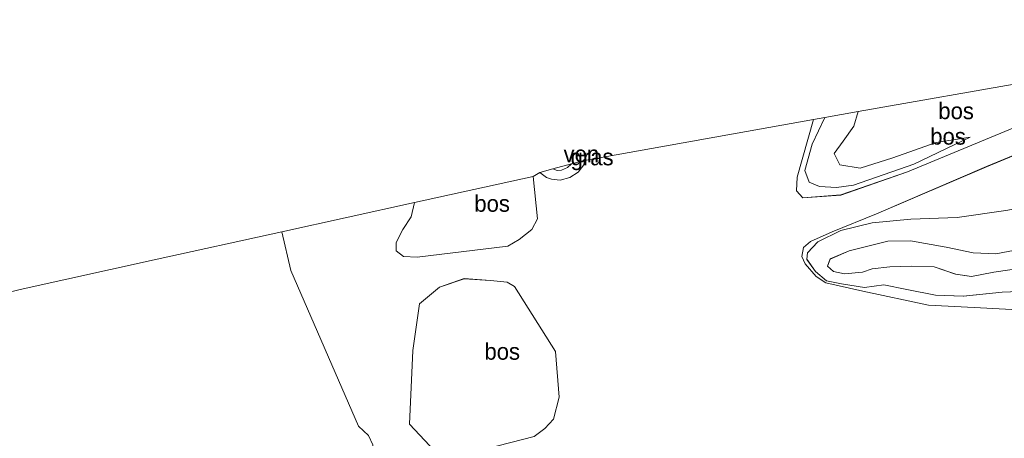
# Model space of a CAD drawing. Header units: millimetres. Extents: x 180000 to 190000, y 466229 to 468626.
# Tile 95 of 202: x 183551 to 183700, y 468549 to 468612. Entities that reach past the tile are written whole.
import ezdxf
from ezdxf.enums import TextEntityAlignment as Align

# ---------------------------------------------------------------- set-up
doc = ezdxf.new("R2010")
doc.units = ezdxf.units.MM
for name, color, linetype, lineweight in [('bp-b5-bos', 93, 'Continuous', 18), ('bp-b5-grasland', 93, 'Continuous', 18), ('gw-bs-insteekwatergang', 93, 'Continuous', 18), ('gw-bs-kruinlijn', 93, 'Continuous', 18), ('gw-bs-teenlijn', 93, 'Continuous', 18), ('kd-bs-opnamedtmgrens', 173, 'Continuous', 18), ('og-b5-water', 153, 'Continuous', 18), ('vh-b5-verh_soort', 8, 'Continuous', 18)]:
    doc.layers.add(name, color=color, linetype=linetype, lineweight=lineweight)
doc.styles.add('rtw_iso', font='iso-rtw.shx')

# ---------------------------------------------------------------- blocks, each defined once
blk = doc.blocks.new('dtbattr-r')
at = {"style": 'rtw_iso'}
blk.add_attdef('TAG', text='', height=2.5, dxfattribs=at).set_placement((0, 0), align=Align.MIDDLE_CENTER)
blk = doc.blocks.new('d33az_ACAD_1_FMEBLOCK84')
at = {"layer": 'bp-b5-bos'}
for points in [[(46.81, 22.86, 42.31), (52.94, -17.07, 42.05), (40.86, -18.9, 41.77), (28.61, -21.48, 41.79), (15.28, -22.86, 42.17), (3.56, -22.36, 43.13), (-26.84, -20.74, 43.51), (-33.73, -20.39, 43.44), (-43.7, -18.29, 43.39), (-49.28, -17.02, 43.21), (-50.78, -16.05, 43.18), (-52.45, -14.14, 43.22), (-52.94, -13.03, 43.17), (-52.69, -11.65, 43.1), (-51.64, -10.72, 43.18), (-48.35, -9.28, 43.19), (-41.62, -6.55, 43.55), (-24.99, 0.6, 44), (-9.02, 7.17, 43.82), (21.05, 19.95, 42.29)], [(-46.94, -17.14, 43.39), (-43.43, -17.72, 43.47), (-40.54, -17.33, 43.52), (-37.01, -18, 43.53), (-32.68, -18.85, 43.66), (-28.48, -19.03, 43.63), (-22.59, -18.42, 43.69), (-12.4, -18.02, 43.47), (-8.31, -18.08, 43.56), (-5.24, -18.65, 43.49), (-2.68, -19.95, 43.36), (-0.13, -21.32, 43.37), (5.02, -22.09, 43.17), (10.1, -21.81, 42.68), (13.01, -21.14, 42.55), (16.69, -19.44, 42.45), (20.24, -17.95, 42.32), (24.89, -15.44, 42.2), (28.95, -13.1, 42.15), (31.45, -10.74, 42.17), (32.54, -7.89, 42.22), (32.75, -5.37, 42.29), (32.92, -0.79, 42.55), (32.34, 2.54, 42.76), (31.74, 5.82, 42.9), (30.44, 11.84, 42.86), (29.56, 15.05, 42.5), (27.63, 18.02, 42.39), (25.99, 18.99, 42.26), (24.05, 18.81, 42.24), (21.02, 17.42, 42.27), (18.21, 15.44, 42.81), (17.21, 13.05, 43.21), (17.49, 10.14, 43.4), (18.25, 8.53, 43.33), (19.51, 4.98, 43.31), (18.53, 2.26, 43.25), (15.71, 0.81, 43.24), (11.91, -0.03, 43.22), (1.22, -1.77, 44.03), (-11.7, -4.21, 44.27), (-22.07, -6.05, 44.31), (-29.41, -7.11, 44.03), (-36.43, -7.36, 43.62), (-42.28, -7.91, 43.55), (-47.04, -9.09, 43.31), (-50.49, -10.78, 43.26), (-52.06, -12.45, 43.24), (-52.17, -13.45, 43.24), (-50.86, -15.29, 43.31), (-49.2, -16.68, 43.34)]]:
    blk.add_polyline3d(points, close=True, dxfattribs=at)
blk = doc.blocks.new('d33az_ACAD_1_FMEBLOCK149')
at = {"layer": 'bp-b5-bos'}
for points in [[(39.19, 16.6, 42.5), (40.06, 13.39, 42.86), (41.37, 7.37, 42.9), (41.97, 4.09, 42.76), (42.55, 0.76, 42.55), (42.38, -3.82, 42.29), (42.17, -6.34, 42.22), (41.08, -9.19, 42.17), (38.58, -11.55, 42.15), (34.52, -13.89, 42.2), (29.87, -16.4, 42.32), (26.31, -17.89, 42.45), (22.64, -19.59, 42.55), (19.73, -20.26, 42.68), (14.65, -20.54, 43.17), (9.5, -19.77, 43.37), (6.94, -18.4, 43.36), (4.38, -17.1, 43.49), (1.32, -16.53, 43.56), (-2.77, -16.47, 43.47), (-12.97, -16.87, 43.69), (-18.86, -17.48, 43.63), (-23.05, -17.3, 43.66), (-27.38, -16.45, 43.53), (-30.91, -15.78, 43.52), (-33.81, -16.17, 43.47), (-37.31, -15.59, 43.39), (-39.57, -15.13, 43.34), (-41.23, -13.74, 43.31), (-42.55, -11.89, 43.24), (-42.43, -10.9, 43.24), (-40.86, -9.23, 43.26), (-37.41, -7.54, 43.31), (-32.66, -6.36, 43.55), (-26.8, -5.8, 43.62), (-19.79, -5.56, 44.03), (-12.44, -4.5, 44.31), (-2.08, -2.66, 44.27), (10.85, -0.22, 44.03), (21.53, 1.52, 43.22), (25.34, 2.36, 43.24), (28.16, 3.81, 43.25), (29.14, 6.53, 43.31), (27.88, 10.08, 43.33), (27.12, 11.7, 43.4), (26.84, 14.6, 43.21), (27.84, 16.99, 42.81), (30.65, 18.97, 42.27), (33.68, 20.36, 42.24), (35.62, 20.54, 42.26), (37.26, 19.57, 42.39)], [(-4.04, -8.57, 44.77), (-10.21, -10.34, 44.52), (-13.93, -11.06, 44.5), (-17.35, -10.93, 44.55), (-21.45, -10.07, 44.52), (-26.87, -9.11, 44.17), (-30.27, -9.16, 44.14), (-36.15, -10.61, 43.92), (-39, -11.84, 43.91), (-39.41, -12.91, 43.86), (-38.52, -13.74, 43.9), (-36.84, -14.07, 43.96), (-34.14, -13.84, 44.03), (-32.63, -13.33, 44.04), (-29.98, -13.02, 44.09), (-26.74, -12.94, 44.29), (-23.28, -13.03, 44.4), (-20.01, -14.12, 44.44), (-17.6, -14.48, 44.47), (-14.23, -13.85, 44.31), (-6.94, -12.8, 44.32), (-1.31, -12.5, 44.7), (0.97, -12.41, 44.72), (3.7, -12.98, 44.71), (5.71, -14.15, 44.52), (8.43, -16.19, 44.09), (10.39, -17.49, 43.95), (13.12, -17.94, 43.79), (16.19, -17.45, 43.61), (20.03, -16.61, 43.55), (23.93, -15.13, 43.55), (26.84, -13.25, 43.49), (29.55, -11.39, 43.46), (32.04, -8.56, 43.42), (34.5, -4.54, 43.23), (35.95, -0.4, 43.55), (36.7, 2.74, 43.72), (36.38, 5.59, 43.89), (35.24, 11, 44.06), (34.82, 13.32, 44.11), (33.68, 14.22, 44.1), (32.28, 13.41, 44.07), (32.03, 12.18, 44.04), (32.14, 10.97, 44.03), (33.41, 6.7, 44), (34.05, 2.62, 44.07), (32.1, -0.79, 44.08), (28.45, -3.31, 43.9), (23.97, -4.98, 43.92), (19.59, -5.69, 44.59), (14.49, -6.57, 44.7), (8.31, -7.02, 44.85), (2.21, -7.36, 44.86)]]:
    blk.add_polyline3d(points, close=True, dxfattribs=at)
blk = doc.blocks.new('d33az_ACAD_1_FMEBLOCK158')
at = {"layer": 'vh-b5-verh_soort'}
for points in [[(-22.79, 56.74, 41.54), (-23.46, 58.16, 41.51), (-24.98, 59.57, 41.35), (-35.2, 83.12, 41.37), (-36.56, 89, 41.32), (-16.46, 93.43, 41.44), (-16.97, 91.25, 41.53), (-18.25, 89.34, 41.46), (-19.26, 87.38, 41.42), (-19.27, 86.13, 41.36), (-18.16, 85.23, 41.35), (-16.07, 85.16, 41.35), (-2.37, 86.8, 41.55), (-0.61, 87.82, 41.54), (1.28, 89.35, 41.6), (2.16, 90.98, 41.67), (1.5, 97.39, 41.87), (2.51, 97.98, 41.86), (3.53, 97.22, 41.84), (4.26, 96.95, 41.84), (5.57, 96.83, 41.82), (7.04, 97.23, 41.81), (8.31, 98.02, 41.81), (9.15, 99.16, 41.79), (9.27, 99.81, 41.78), (43.94, 106.01, 41.77), (41.44, 97.28, 41.86), (41.37, 95.21, 42.08), (42.34, 94.12, 42.37), (48.05, 94.57, 43.22), (58.17, 98.06, 43.83), (78.48, 106.53, 44)], [(86.08, 105.43, 43.82), (70.11, 98.86, 44), (53.47, 91.72, 43.55), (46.75, 88.99, 43.19), (43.46, 87.55, 43.18), (42.41, 86.62, 43.1), (42.16, 85.23, 43.17), (42.65, 84.13, 43.22), (44.32, 82.22, 43.18), (45.81, 81.25, 43.21), (51.39, 79.98, 43.39), (61.37, 77.87, 43.44), (68.26, 77.53, 43.51), (98.66, 75.91, 43.13)]]:
    blk.add_polyline3d(points, dxfattribs=at)
blk.add_polyline3d([(-13.4, 55.76, 41.86), (-11.14, 54.71, 41.86), (1.65, 57.99, 42.39), (3.28, 59.2, 42.33), (4.56, 60.63, 42.4), (5.45, 63.93, 42.2), (4.85, 70.84, 42.12), (-1.35, 80.71, 41.89), (-2.45, 81.36, 41.84), (-4.95, 81.61, 41.52), (-8.98, 81.89, 41.31), (-12.68, 80.61, 41.49), (-15.73, 78.06, 41.45), (-16.74, 71, 41.84), (-17.24, 59.86, 41.86)], close=True, dxfattribs=at)

msp = doc.modelspace()

# ---------------------------------------------------------------- linework, layer by layer
at = {"layer": 'bp-b5-bos'}
for points in [[(183705.29, 468597.85, 44), (183684.98, 468589.38, 43.83), (183674.86, 468585.9, 43.22), (183669.15, 468585.44, 42.37), (183668.19, 468586.53, 42.08), (183668.25, 468588.61, 41.86), (183670.75, 468597.33, 41.77), (183672.48, 468597.64, 41.95), (183670.52, 468593.57, 42.02), (183669.45, 468589.62, 42.12), (183670.1, 468587.85, 42.52), (183671.65, 468587.17, 42.99), (183674.22, 468587.03, 43.08), (183676.8, 468587.4, 43.36), (183685.94, 468590.57, 43.84), (183694.45, 468594.65, 44.11), (183689.31, 468593.84, 44.4), (183682.75, 468591.51, 44.13), (183677.81, 468589.94, 43.84), (183674.74, 468590.48, 43.6), (183673.86, 468592.18, 43.55), (183675.22, 468594.07, 43.52), (183676.83, 468596.33, 43.42), (183677.49, 468598.52, 43.22), (183730.5, 468607.82, 42.69)], [(183705.34, 468575.24, 44.32), (183698.05, 468574.19, 44.31), (183694.68, 468573.56, 44.47), (183692.26, 468573.92, 44.44), (183688.99, 468575.01, 44.4), (183685.54, 468575.09, 44.29), (183682.29, 468575.02, 44.09), (183679.64, 468574.71, 44.04), (183678.14, 468574.2, 44.03), (183675.44, 468573.96, 43.96), (183673.76, 468574.3, 43.9), (183672.87, 468575.12, 43.86), (183673.28, 468576.19, 43.91), (183676.13, 468577.43, 43.92), (183682.01, 468578.88, 44.14), (183685.41, 468578.93, 44.17), (183690.83, 468577.97, 44.52), (183694.93, 468577.11, 44.55), (183698.35, 468576.98, 44.5), (183702.07, 468577.7, 44.52)]]:
    msp.add_polyline3d(points, dxfattribs=at)
for points in [[(183674.74, 468590.48, 43.6), (183677.81, 468589.94, 43.84), (183682.75, 468591.51, 44.13), (183689.31, 468593.84, 44.4), (183694.45, 468594.65, 44.11), (183685.94, 468590.57, 43.84), (183676.8, 468587.4, 43.36), (183674.22, 468587.03, 43.08), (183671.65, 468587.17, 42.99), (183670.1, 468587.85, 42.52), (183669.45, 468589.62, 42.12), (183670.52, 468593.57, 42.02), (183672.48, 468597.64, 41.95), (183677.49, 468598.52, 43.22), (183676.83, 468596.33, 43.42), (183675.22, 468594.07, 43.52), (183673.86, 468592.18, 43.55)], [(183624.45, 468578.12, 41.55), (183610.74, 468576.48, 41.35), (183608.65, 468576.55, 41.35), (183607.54, 468577.45, 41.36), (183607.55, 468578.7, 41.42), (183608.56, 468580.66, 41.46), (183609.84, 468582.57, 41.53), (183610.35, 468584.75, 41.44), (183628.31, 468588.71, 41.87), (183628.97, 468582.3, 41.67), (183628.09, 468580.67, 41.6), (183626.2, 468579.14, 41.54)], [(183478.72, 468506.62, 40.67), (183452.38, 468497.78, 40.65), (183442.07, 468530.62, 40.74), (183450.59, 468535.91, 40.75), (183477.1, 468553.06, 40.76), (183498.24, 468559.1, 40.96), (183551.1, 468571.7, 41.08), (183570.9, 468576.06, 41.2), (183590.25, 468580.32, 41.32), (183591.61, 468574.45, 41.37), (183601.83, 468550.89, 41.35), (183603.36, 468549.48, 41.51), (183604.02, 468548.07, 41.54), (183604.36, 468544.15, 41.53), (183604, 468543.56, 41.51), (183600.43, 468542.53, 41.36), (183575.97, 468536.61, 41.28), (183544.29, 468527.32, 41.14), (183511.18, 468516.9, 40.94)], [(183628.46, 468549.31, 42.39), (183615.67, 468546.03, 41.86), (183613.41, 468547.08, 41.86), (183609.57, 468551.18, 41.86), (183610.07, 468562.32, 41.84), (183611.08, 468569.39, 41.45), (183614.13, 468571.93, 41.49), (183617.83, 468573.22, 41.31), (183621.86, 468572.94, 41.52), (183624.36, 468572.68, 41.84), (183625.46, 468572.03, 41.89), (183631.66, 468562.16, 42.12), (183632.26, 468555.25, 42.2), (183631.38, 468551.95, 42.4), (183630.09, 468550.52, 42.33)]]:
    msp.add_polyline3d(points, close=True, dxfattribs=at)
at = {"layer": 'bp-b5-grasland'}
msp.add_polyline3d([(183635.96, 468590.48, 41.79), (183635.12, 468589.34, 41.81), (183633.85, 468588.55, 41.81), (183632.38, 468588.15, 41.82), (183631.07, 468588.27, 41.84), (183630.34, 468588.55, 41.84), (183629.32, 468589.3, 41.86), (183631.27, 468589.83, 41.06), (183631.95, 468589.58, 41.06), (183632.59, 468589.64, 41.06), (183633.5, 468590.08, 41.06), (183634.11, 468590.63, 41.06), (183636.08, 468591.13, 41.78)], close=True, dxfattribs=at)
at = {"layer": 'gw-bs-insteekwatergang'}
msp.add_polyline3d([(183636.08, 468591.13, 41.78), (183635.96, 468590.48, 41.79), (183635.12, 468589.34, 41.81), (183633.85, 468588.55, 41.81), (183632.38, 468588.15, 41.82), (183631.07, 468588.27, 41.84), (183630.34, 468588.55, 41.84), (183629.32, 468589.3, 41.86)], dxfattribs=at)
at = {"layer": 'gw-bs-kruinlijn'}
for points in [[(183694.45, 468594.65, 44.11), (183689.31, 468593.84, 44.4), (183682.75, 468591.51, 44.13), (183677.81, 468589.94, 43.84), (183674.74, 468590.48, 43.6), (183673.86, 468592.18, 43.55), (183675.22, 468594.07, 43.52), (183676.83, 468596.33, 43.42), (183677.49, 468598.52, 43.22)], [(183702.07, 468577.7, 44.52), (183698.35, 468576.98, 44.5), (183694.93, 468577.11, 44.55), (183690.83, 468577.97, 44.52), (183685.41, 468578.93, 44.17), (183682.01, 468578.88, 44.14), (183676.13, 468577.43, 43.92), (183673.28, 468576.19, 43.91), (183672.87, 468575.12, 43.86), (183673.76, 468574.3, 43.9), (183675.44, 468573.96, 43.96), (183678.14, 468574.2, 44.03), (183679.64, 468574.71, 44.04), (183682.29, 468575.02, 44.09), (183685.54, 468575.09, 44.29), (183688.99, 468575.01, 44.4), (183692.26, 468573.92, 44.44), (183694.68, 468573.56, 44.47), (183698.05, 468574.19, 44.31), (183705.34, 468575.24, 44.32)]]:
    msp.add_polyline3d(points, dxfattribs=at)
at = {"layer": 'gw-bs-teenlijn'}
for points in [[(183672.48, 468597.64, 41.95), (183670.52, 468593.57, 42.02), (183669.45, 468589.62, 42.12), (183670.1, 468587.85, 42.52), (183671.65, 468587.17, 42.99), (183674.22, 468587.03, 43.08), (183676.8, 468587.4, 43.36), (183685.94, 468590.57, 43.84), (183694.45, 468594.65, 44.11)], [(183699.84, 468583.53, 44.31), (183692.49, 468582.48, 44.03), (183685.48, 468582.23, 43.62), (183679.62, 468581.68, 43.55), (183674.87, 468580.5, 43.31), (183671.42, 468578.81, 43.26), (183669.85, 468577.13, 43.24), (183669.73, 468576.14, 43.24), (183671.04, 468574.3, 43.31), (183672.71, 468572.9, 43.34), (183674.97, 468572.44, 43.39), (183678.47, 468571.87, 43.47), (183681.37, 468572.26, 43.52), (183684.9, 468571.59, 43.53), (183689.23, 468570.74, 43.66), (183693.42, 468570.55, 43.63), (183699.31, 468571.17, 43.69), (183709.5, 468571.57, 43.47)]]:
    msp.add_polyline3d(points, dxfattribs=at)
at = {"layer": 'kd-bs-opnamedtmgrens'}
for points in [[(183768.72, 468612.45, 42.31), (183742.96, 468609.54, 42.29), (183730.5, 468607.82, 42.69), (183677.49, 468598.52, 43.22), (183672.48, 468597.64, 41.95), (183670.75, 468597.33, 41.77), (183636.08, 468591.13, 41.78), (183634.11, 468590.63, 41.06), (183631.27, 468589.83, 41.06), (183629.32, 468589.3, 41.86), (183628.31, 468588.71, 41.87), (183610.35, 468584.75, 41.44), (183590.25, 468580.32, 41.32), (183570.9, 468576.06, 41.2)], [(183498.24, 468559.1, 40.96), (183551.1, 468571.7, 41.08), (183570.9, 468576.06, 41.2)]]:
    msp.add_polyline3d(points, dxfattribs=at)
at = {"layer": 'og-b5-water'}
msp.add_polyline3d([(183632.59, 468589.64, 41.06), (183631.95, 468589.58, 41.06), (183631.27, 468589.83, 41.06), (183634.11, 468590.63, 41.06), (183633.5, 468590.08, 41.06)], close=True, dxfattribs=at)

# ---------------------------------------------------------------- block references
at = {"layer": 'bp-b5-bos'}
for name, p in [('d33az_ACAD_1_FMEBLOCK84', (183721.91, 468589.59)), ('d33az_ACAD_1_FMEBLOCK149', (183712.28, 468588.04))]:
    msp.add_blockref(name, p, dxfattribs=at)
ref = msp.add_blockref('dtbattr-r', (183689.64, 468596.63, 43.12), dxfattribs=at)
ref.add_attrib('TAG', 'bos', dxfattribs={"layer": '0', "height": 2.5, "style": 'rtw_iso'}).set_placement((183689.64, 468596.63, 43.12), align=Align.BOTTOM_LEFT)
ref = msp.add_blockref('dtbattr-r', (183688.42, 468592.77, 43.28), dxfattribs=at)
ref.add_attrib('TAG', 'bos', dxfattribs={"layer": '0', "height": 2.5, "style": 'rtw_iso'}).set_placement((183688.42, 468592.77, 43.28), align=Align.BOTTOM_LEFT)
ref = msp.add_blockref('dtbattr-r', (183619.39, 468582.6, 41.51), dxfattribs=at)
ref.add_attrib('TAG', 'bos', dxfattribs={"layer": '0', "height": 2.5, "style": 'rtw_iso'}).set_placement((183619.39, 468582.6, 41.51), align=Align.BOTTOM_LEFT)
ref = msp.add_blockref('dtbattr-r', (183620.92, 468560.19, 41.89), dxfattribs=at)
ref.add_attrib('TAG', 'bos', dxfattribs={"layer": '0', "height": 2.5, "style": 'rtw_iso'}).set_placement((183620.92, 468560.19, 41.89), align=Align.BOTTOM_LEFT)
at = {"layer": 'bp-b5-grasland'}
ref = msp.add_blockref('dtbattr-r', (183633.97, 468589.64, 41.53), dxfattribs=at)
ref.add_attrib('TAG', 'gras', dxfattribs={"layer": '0', "height": 2.5, "style": 'rtw_iso'}).set_placement((183633.97, 468589.64, 41.53), align=Align.BOTTOM_LEFT)
at = {"layer": 'og-b5-water'}
ref = msp.add_blockref('dtbattr-r', (183632.9, 468590.11, 41.06), dxfattribs=at)
ref.add_attrib('TAG', 'ven', dxfattribs={"layer": '0', "height": 2.5, "style": 'rtw_iso'}).set_placement((183632.9, 468590.11, 41.06), align=Align.BOTTOM_LEFT)
at = {"layer": 'vh-b5-verh_soort'}
msp.add_blockref('d33az_ACAD_1_FMEBLOCK158', (183626.81, 468491.32), dxfattribs=at)

doc.saveas('drawing.dxf')
